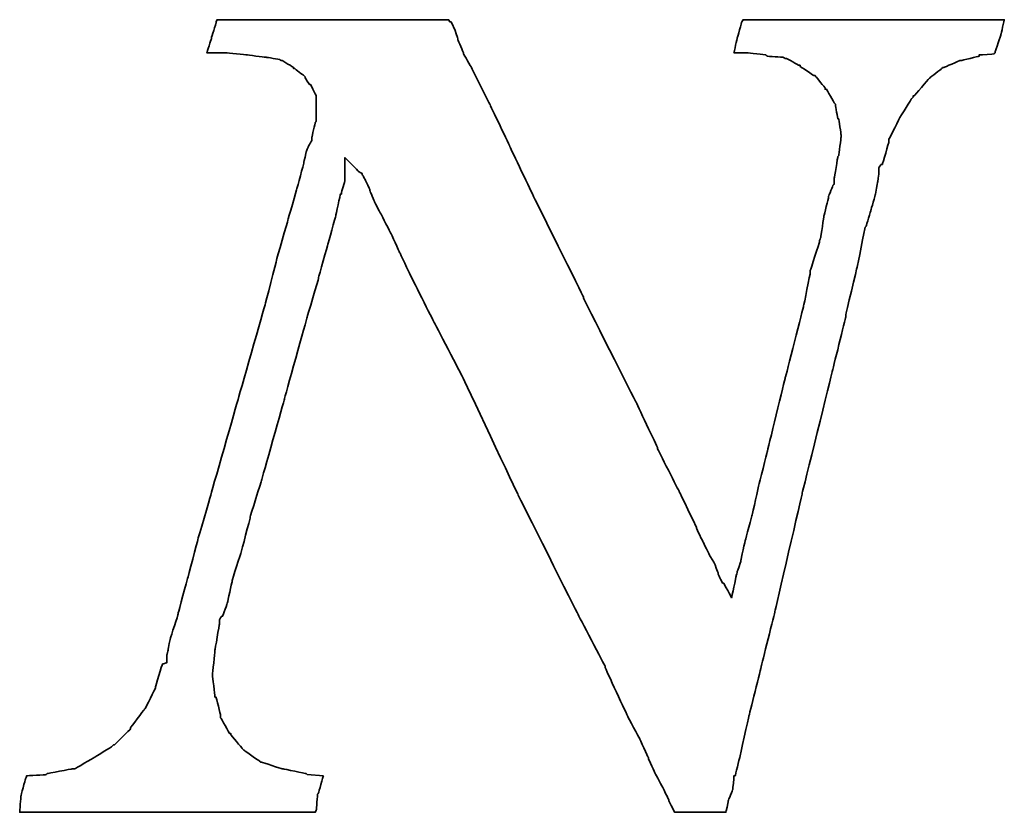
# Model space of a CAD drawing. Header units: millimetres. Extents: x 455 to 817, y 438 to 567.
# Tile 46 of 51: x 753.38 to 759.36, y 472.68 to 477.5. Entities that reach past the tile are written whole.
import ezdxf

# ---------------------------------------------------------------- set-up
doc = ezdxf.new("R2010")
doc.units = ezdxf.units.MM
doc.layers.add('DIM', color=4, linetype='CONTINUOUS')
doc.layers.add('layer 1', color=7, linetype='CONTINUOUS')

# ---------------------------------------------------------------- blocks, each defined once
blk = doc.blocks.new('TBI MOTION logo(完整正式版)')
at = {"layer": 'layer 1', "color": 22, "lineweight": 35}
blk.add_open_spline([(58.92625, -7.91875), (58.92625, -7.91875), (58.58625, -7.89375), (58.58625, -7.89375), (58.58625, -7.89375), (58.58625, -7.89375), (58.56625, -7.87125), (58.56625, -7.87125), (58.56625, -7.87125), (58.56625, -7.87125), (58.08375, -7.77375), (58.08375, -7.77375), (58.08375, -7.77375), (58.08375, -7.77375), (58.06125, -7.77375), (58.06125, -7.77375), (58.06125, -7.77375), (58.06125, -7.77375), (57.62625, -7.63125), (57.62625, -7.63125), (57.62625, -7.63125), (57.62625, -7.63125), (57.60625, -7.63125), (57.60625, -7.63125), (57.60625, -7.63125), (57.60625, -7.63125), (57.58125, -7.60625), (57.58125, -7.60625), (57.58125, -7.60625), (57.58125, -7.60625), (57.26625, -7.38875), (57.26625, -7.38875), (57.26625, -7.38875), (57.26625, -7.38875), (57.24625, -7.36875), (57.24625, -7.36875), (57.24625, -7.36875), (57.24625, -7.36875), (57.22125, -7.34375), (57.22125, -7.34375), (57.22125, -7.34375), (57.22125, -7.34375), (56.98125, -7.05375), (56.98125, -7.05375), (56.98125, -7.05375), (56.98125, -7.05375), (56.98125, -7.02875), (56.98125, -7.02875), (56.98125, -7.02875), (56.98125, -7.02875), (56.95625, -7.02875), (56.95625, -7.02875), (56.95625, -7.02875), (56.95625, -7.02875), (56.76625, -6.69625), (56.76625, -6.69625), (56.76625, -6.69625), (56.76625, -6.69625), (56.76625, -6.67125), (56.76625, -6.67125), (56.76625, -6.67125), (56.76625, -6.67125), (56.76625, -6.64875), (56.76625, -6.64875), (56.76625, -6.64875), (56.76625, -6.64875), (56.67125, -6.26375), (56.67125, -6.26375), (56.67125, -6.26375), (56.67125, -6.26375), (56.64625, -6.26375), (56.64625, -6.26375), (56.64625, -6.26375), (56.64625, -6.26375), (56.64625, -6.23875), (56.64625, -6.23875), (56.64625, -6.23875), (56.64625, -6.23875), (56.59625, -5.80875), (56.59625, -5.80875), (56.59625, -5.80875), (56.59625, -5.80875), (56.59625, -5.78375), (56.59625, -5.78375), (56.59625, -5.78375), (56.59625, -5.78375), (56.64625, -5.30375), (56.64625, -5.30375), (56.64625, -5.30375), (56.64625, -5.30375), (56.64625, -5.27875), (56.64625, -5.27875), (56.64625, -5.27875), (56.64625, -5.27875), (56.74125, -4.72875), (56.74125, -4.72875), (56.74125, -4.72875), (56.74125, -4.72875), (56.74125, -4.67875), (56.74125, -4.67875), (56.74125, -4.67875), (56.74125, -4.67875), (56.74125, -4.63375), (56.74125, -4.63375), (56.74125, -4.63375), (56.74125, -4.63375), (56.79125, -4.55875), (56.79125, -4.55875), (56.79125, -4.55875), (56.79125, -4.55875), (56.81125, -4.55875), (56.81125, -4.55875), (56.81125, -4.55875), (56.81125, -4.55875), (56.91125, -4.27375), (56.91125, -4.27375), (56.91125, -4.27375), (56.91125, -4.27375), (57.00625, -3.83874), (57.00625, -3.83874), (57.00625, -3.83874), (57.00625, -3.83874), (57.00625, -3.81374), (57.00625, -3.81374), (57.00625, -3.81374), (57.00625, -3.81374), (57.19875, -3.21374), (57.19875, -3.21374), (57.19875, -3.21374), (57.19875, -3.21374), (57.38625, -2.49625), (57.38625, -2.49625), (57.38625, -2.49625), (57.38625, -2.49625), (57.38625, -2.47374), (57.38625, -2.47374), (57.38625, -2.47374), (57.38625, -2.47374), (57.62625, -1.70375), (57.62625, -1.70375), (57.62625, -1.70375), (57.62625, -1.70375), (58.10625, 0.00125), (58.10625, 0.00125), (58.10625, 0.00125), (58.10625, 0.00125), (58.58625, 1.72625), (58.58625, 1.72625), (58.58625, 1.72625), (58.58625, 1.72625), (58.82625, 2.54125), (58.82625, 2.54125), (58.82625, 2.54125), (58.82625, 2.54125), (58.82625, 2.56374), (58.82625, 2.56374), (58.82625, 2.56374), (58.82625, 2.56374), (59.02125, 3.26125), (59.02125, 3.26125), (59.02125, 3.26125), (59.02125, 3.26125), (59.18625, 3.86125), (59.18625, 3.86125), (59.18625, 3.86125), (59.18625, 3.86125), (59.28625, 4.31875), (59.28625, 4.31875), (59.28625, 4.31875), (59.28625, 4.31875), (59.30625, 4.31875), (59.30625, 4.31875), (59.30625, 4.31875), (59.30625, 4.31875), (59.30625, 4.34125), (59.30625, 4.34125), (59.30625, 4.34125), (59.30625, 4.34125), (59.38125, 4.60625), (59.38125, 4.60625), (59.38125, 4.60625), (59.38125, 4.60625), (59.38125, 4.65125), (59.38125, 4.65125), (59.38125, 4.65125), (59.38125, 4.65125), (59.38125, 5.08625), (59.38125, 5.08625), (59.38125, 5.08625), (59.38125, 5.08625), (59.66625, 4.79624), (59.66625, 4.79624), (59.66625, 4.79624), (59.66625, 4.79624), (59.74125, 4.75124), (59.74125, 4.75124), (59.74125, 4.75124), (59.74125, 4.75124), (59.74125, 4.72624), (59.74125, 4.72624), (59.74125, 4.72624), (59.74125, 4.72624), (59.76125, 4.70124), (59.76125, 4.70124), (59.76125, 4.70124), (59.76125, 4.70124), (59.81125, 4.60625), (59.81125, 4.60625), (59.81125, 4.60625), (59.81125, 4.60625), (59.90625, 4.41125), (59.90625, 4.41125), (59.90625, 4.41125), (59.90625, 4.41125), (59.90625, 4.39125), (59.90625, 4.39125), (59.90625, 4.39125), (59.90625, 4.39125), (60.00375, 4.15124), (60.00375, 4.15124), (60.00375, 4.15124), (60.00375, 4.15124), (60.14625, 3.88374), (60.14625, 3.88374), (60.14625, 3.88374), (60.14625, 3.88374), (60.34125, 3.50124), (60.34125, 3.50124), (60.34125, 3.50124), (60.34125, 3.50124), (60.53125, 3.09125), (60.53125, 3.09125), (60.53125, 3.09125), (60.53125, 3.09125), (60.74625, 2.63625), (60.74625, 2.63625), (60.74625, 2.63625), (60.74625, 2.63625), (61.25125, 1.63124), (61.25125, 1.63124), (61.25125, 1.63124), (61.25125, 1.63124), (61.85125, 0.47625), (61.85125, 0.47625), (61.85125, 0.47625), (61.85125, 0.47625), (63.02625, -2.01874), (63.02625, -2.01874), (63.02625, -2.01874), (63.02625, -2.01874), (64.27625, -4.51374), (64.27625, -4.51374), (64.27625, -4.51374), (64.27625, -4.51374), (64.85125, -5.61375), (64.85125, -5.61375), (64.85125, -5.61375), (64.85125, -5.61375), (64.85125, -5.64125), (64.85125, -5.64125), (64.85125, -5.64125), (64.85125, -5.64125), (65.32875, -6.67125), (65.32875, -6.67125), (65.32875, -6.67125), (65.32875, -6.67125), (65.57125, -7.12875), (65.57125, -7.12875), (65.57125, -7.12875), (65.57125, -7.12875), (65.76125, -7.53625), (65.76125, -7.53625), (65.76125, -7.53625), (65.76125, -7.53625), (65.76125, -7.55625), (65.76125, -7.55625), (65.76125, -7.55625), (65.76125, -7.55625), (65.90375, -7.87125), (65.90375, -7.87125), (65.90375, -7.87125), (65.90375, -7.87125), (66.07125, -8.18125), (66.07125, -8.18125), (66.07125, -8.18125), (66.07125, -8.18125), (66.19125, -8.42375), (66.19125, -8.42375), (66.19125, -8.42375), (66.19125, -8.42375), (66.19125, -8.44375), (66.19125, -8.44375), (66.19125, -8.44375), (66.19125, -8.44375), (66.29125, -8.63875), (66.29125, -8.63875), (66.29125, -8.63875), (66.29125, -8.63875), (66.31125, -8.68625), (66.31125, -8.68625), (66.31125, -8.68625), (66.31125, -8.68625), (66.38375, -8.68625), (66.38375, -8.68625), (66.38375, -8.68625), (66.38375, -8.68625), (66.84125, -8.68625), (66.84125, -8.68625), (66.84125, -8.68625), (66.84125, -8.68625), (67.29625, -8.68625), (67.29625, -8.68625), (67.29625, -8.68625), (67.29625, -8.68625), (67.36625, -8.68625), (67.36625, -8.68625), (67.36625, -8.68625), (67.36625, -8.68625), (67.39125, -8.68625), (67.39125, -8.68625), (67.39125, -8.68625), (67.39125, -8.68625), (67.44125, -8.46875), (67.44125, -8.46875), (67.44125, -8.46875), (67.44125, -8.46875), (67.44125, -8.44375), (67.44125, -8.44375), (67.44125, -8.44375), (67.44125, -8.44375), (67.53625, -8.20375), (67.53625, -8.20375), (67.53625, -8.20375), (67.53625, -8.20375), (67.56125, -7.94375), (67.56125, -7.94375), (67.56125, -7.94375), (67.56125, -7.94375), (67.56125, -7.91875), (67.56125, -7.91875), (67.56125, -7.91875), (67.56125, -7.91875), (67.58625, -7.91875), (67.58625, -7.91875), (67.58625, -7.91875), (67.58625, -7.91875), (67.68125, -7.53625), (67.68125, -7.53625), (67.68125, -7.53625), (67.68125, -7.53625), (67.87375, -6.67125), (67.87375, -6.67125), (67.87375, -6.67125), (67.87375, -6.67125), (68.13625, -5.61375), (68.13625, -5.61375), (68.13625, -5.61375), (68.13625, -5.61375), (68.42375, -4.46374), (68.42375, -4.46374), (68.42375, -4.46374), (68.42375, -4.46374), (68.99875, -1.96874), (68.99875, -1.96874), (68.99875, -1.96874), (68.99875, -1.96874), (69.62625, 0.57625), (69.62625, 0.57625), (69.62625, 0.57625), (69.62625, 0.57625), (69.91125, 1.72625), (69.91125, 1.72625), (69.91125, 1.72625), (69.91125, 1.72625), (69.91125, 1.77625), (69.91125, 1.77625), (69.91125, 1.77625), (69.91125, 1.77625), (70.15125, 2.78124), (70.15125, 2.78124), (70.15125, 2.78124), (70.15125, 2.78124), (70.32125, 3.62125), (70.32125, 3.62125), (70.32125, 3.62125), (70.32125, 3.62125), (70.34125, 3.64625), (70.34125, 3.64625), (70.34125, 3.64625), (70.34125, 3.64625), (70.44125, 3.98125), (70.44125, 3.98125), (70.44125, 3.98125), (70.44125, 3.98125), (70.53625, 4.31875), (70.53625, 4.31875), (70.53625, 4.31875), (70.53625, 4.31875), (70.58125, 4.55875), (70.58125, 4.55875), (70.58125, 4.55875), (70.58125, 4.55875), (70.60625, 4.72624), (70.60625, 4.72624), (70.60625, 4.72624), (70.60625, 4.72624), (70.60625, 4.79624), (70.60625, 4.79624), (70.60625, 4.79624), (70.60625, 4.79624), (70.60625, 4.87125), (70.60625, 4.87125), (70.60625, 4.87125), (70.60625, 4.87125), (70.65625, 4.94125), (70.65625, 4.94125), (70.65625, 4.94125), (70.65625, 4.94125), (70.68125, 4.94125), (70.68125, 4.94125), (70.68125, 4.94125), (70.68125, 4.94125), (70.82125, 5.42125), (70.82125, 5.42125), (70.82125, 5.42125), (70.82125, 5.42125), (70.82125, 5.44625), (70.82125, 5.44625), (70.82125, 5.44625), (70.82125, 5.44625), (70.82125, 5.47125), (70.82125, 5.47125), (70.82125, 5.47125), (70.82125, 5.47125), (71.06125, 5.94625), (71.06125, 5.94625), (71.06125, 5.94625), (71.06125, 5.94625), (71.30125, 6.33124), (71.30125, 6.33124), (71.30125, 6.33124), (71.30125, 6.33124), (71.32625, 6.35625), (71.32625, 6.35625), (71.32625, 6.35625), (71.32625, 6.35625), (71.32625, 6.38124), (71.32625, 6.38124), (71.32625, 6.38124), (71.32625, 6.38124), (71.35125, 6.38124), (71.35125, 6.38124), (71.35125, 6.38124), (71.35125, 6.38124), (71.66125, 6.74125), (71.66125, 6.74125), (71.66125, 6.74125), (71.66125, 6.74125), (71.68625, 6.76625), (71.68625, 6.76625), (71.68625, 6.76625), (71.68625, 6.76625), (71.92625, 6.95624), (71.92625, 6.95624), (71.92625, 6.95624), (71.92625, 6.95624), (71.95125, 6.98125), (71.95125, 6.98125), (71.95125, 6.98125), (71.95125, 6.98125), (71.97625, 6.98125), (71.97625, 6.98125), (71.97625, 6.98125), (71.97625, 6.98125), (72.31125, 7.12624), (72.31125, 7.12624), (72.31125, 7.12624), (72.31125, 7.12624), (72.33375, 7.12624), (72.33375, 7.12624), (72.33375, 7.12624), (72.33375, 7.12624), (72.71625, 7.21875), (72.71625, 7.21875), (72.71625, 7.21875), (72.71625, 7.21875), (72.71625, 7.24624), (72.71625, 7.24624), (72.71625, 7.24624), (72.71625, 7.24624), (72.74125, 7.24624), (72.74125, 7.24624), (72.74125, 7.24624), (72.74125, 7.24624), (73.03124, 7.26624), (73.03124, 7.26624), (73.03124, 7.26624), (73.03124, 7.26624), (73.05375, 7.29125), (73.05375, 7.29125), (73.05375, 7.29125), (73.05375, 7.29125), (73.05375, 7.31625), (73.05375, 7.31625), (73.05375, 7.31625), (73.05375, 7.31625), (73.17625, 7.67625), (73.17625, 7.67625), (73.17625, 7.67625), (73.17625, 7.67625), (73.24625, 7.98625), (73.24625, 7.98625), (73.24625, 7.98625), (73.24625, 7.98625), (73.19625, 7.98625), (73.19625, 7.98625), (73.19625, 7.98625), (73.19625, 7.98625), (72.93625, 7.98625), (72.93625, 7.98625), (72.93625, 7.98625), (72.93625, 7.98625), (72.55125, 7.98625), (72.55125, 7.98625), (72.55125, 7.98625), (72.55125, 7.98625), (72.09625, 7.98625), (72.09625, 7.98625), (72.09625, 7.98625), (72.09625, 7.98625), (71.64125, 7.98625), (71.64125, 7.98625), (71.64125, 7.98625), (71.64125, 7.98625), (70.53625, 7.98625), (70.53625, 7.98625), (70.53625, 7.98625), (70.53625, 7.98625), (69.47875, 7.98625), (69.47875, 7.98625), (69.47875, 7.98625), (69.47875, 7.98625), (68.95125, 7.98625), (68.95125, 7.98625), (68.95125, 7.98625), (68.95125, 7.98625), (68.52125, 7.98625), (68.52125, 7.98625), (68.52125, 7.98625), (68.52125, 7.98625), (68.13625, 7.98625), (68.13625, 7.98625), (68.13625, 7.98625), (68.13625, 7.98625), (67.87375, 7.98625), (67.87375, 7.98625), (67.87375, 7.98625), (67.87375, 7.98625), (67.75125, 7.98625), (67.75125, 7.98625), (67.75125, 7.98625), (67.75125, 7.98625), (67.72625, 7.94125), (67.72625, 7.94125), (67.72625, 7.94125), (67.72625, 7.94125), (67.63125, 7.60625), (67.63125, 7.60625), (67.63125, 7.60625), (67.63125, 7.60625), (67.56125, 7.29125), (67.56125, 7.29125), (67.56125, 7.29125), (67.56125, 7.29125), (67.72625, 7.29125), (67.72625, 7.29125), (67.72625, 7.29125), (67.72625, 7.29125), (67.82625, 7.29125), (67.82625, 7.29125), (67.82625, 7.29125), (67.82625, 7.29125), (67.84625, 7.29125), (67.84625, 7.29125), (67.84625, 7.29125), (67.84625, 7.29125), (68.23125, 7.24624), (68.23125, 7.24624), (68.23125, 7.24624), (68.23125, 7.24624), (68.25875, 7.21875), (68.25875, 7.21875), (68.25875, 7.21875), (68.25875, 7.21875), (68.59125, 7.19624), (68.59125, 7.19624), (68.59125, 7.19624), (68.59125, 7.19624), (68.64125, 7.17125), (68.64125, 7.17125), (68.64125, 7.17125), (68.64125, 7.17125), (68.66625, 7.17125), (68.66625, 7.17125), (68.66625, 7.17125), (68.66625, 7.17125), (68.92625, 7.02624), (68.92625, 7.02624), (68.92625, 7.02624), (68.92625, 7.02624), (68.95125, 7.02624), (68.95125, 7.02624), (68.95125, 7.02624), (68.95125, 7.02624), (68.95125, 7.00624), (68.95125, 7.00624), (68.95125, 7.00624), (68.95125, 7.00624), (69.23875, 6.81125), (69.23875, 6.81125), (69.23875, 6.81125), (69.23875, 6.81125), (69.26625, 6.81125), (69.26625, 6.81125), (69.26625, 6.81125), (69.26625, 6.81125), (69.28625, 6.78625), (69.28625, 6.78625), (69.28625, 6.78625), (69.28625, 6.78625), (69.47875, 6.54875), (69.47875, 6.54875), (69.47875, 6.54875), (69.47875, 6.54875), (69.47875, 6.52375), (69.47875, 6.52375), (69.47875, 6.52375), (69.47875, 6.52375), (69.50625, 6.52375), (69.50625, 6.52375), (69.50625, 6.52375), (69.50625, 6.52375), (69.67125, 6.23625), (69.67125, 6.23625), (69.67125, 6.23625), (69.67125, 6.23625), (69.69375, 6.21125), (69.69375, 6.21125), (69.69375, 6.21125), (69.69375, 6.21125), (69.69375, 6.18625), (69.69375, 6.18625), (69.69375, 6.18625), (69.69375, 6.18625), (69.74625, 5.89875), (69.74625, 5.89875), (69.74625, 5.89875), (69.74625, 5.89875), (69.76625, 5.89875), (69.76625, 5.89875), (69.76625, 5.89875), (69.76625, 5.89875), (69.81375, 5.56625), (69.81375, 5.56625), (69.81375, 5.56625), (69.81375, 5.56625), (69.81375, 5.54125), (69.81375, 5.54125), (69.81375, 5.54125), (69.81375, 5.54125), (69.81375, 5.51625), (69.81375, 5.51625), (69.81375, 5.51625), (69.81375, 5.51625), (69.76625, 5.13125), (69.76625, 5.13125), (69.76625, 5.13125), (69.76625, 5.13125), (69.74625, 5.10874), (69.74625, 5.10874), (69.74625, 5.10874), (69.74625, 5.10874), (69.67125, 4.65125), (69.67125, 4.65125), (69.67125, 4.65125), (69.67125, 4.65125), (69.67125, 4.55875), (69.67125, 4.55875), (69.67125, 4.55875), (69.67125, 4.55875), (69.67125, 4.53125), (69.67125, 4.53125), (69.67125, 4.53125), (69.67125, 4.53125), (69.64625, 4.50874), (69.64625, 4.50874), (69.64625, 4.50874), (69.64625, 4.50874), (69.55125, 4.27125), (69.55125, 4.27125), (69.55125, 4.27125), (69.55125, 4.27125), (69.55125, 4.24625), (69.55125, 4.24625), (69.55125, 4.24625), (69.55125, 4.24625), (69.45375, 3.86125), (69.45375, 3.86125), (69.45375, 3.86125), (69.45375, 3.86125), (69.38625, 3.40624), (69.38625, 3.40624), (69.38625, 3.40624), (69.38625, 3.40624), (69.35875, 3.33125), (69.35875, 3.33125), (69.35875, 3.33125), (69.35875, 3.33125), (69.35875, 3.30875), (69.35875, 3.30875), (69.35875, 3.30875), (69.35875, 3.30875), (69.16625, 2.71125), (69.16625, 2.71125), (69.16625, 2.71125), (69.16625, 2.71125), (69.16625, 2.66375), (69.16625, 2.66375), (69.16625, 2.66375), (69.16625, 2.66375), (69.02625, 1.96374), (69.02625, 1.96374), (69.02625, 1.96374), (69.02625, 1.96374), (68.64125, 0.45624), (68.64125, 0.45624), (68.64125, 0.45624), (68.64125, 0.45624), (68.25875, -1.10625), (68.25875, -1.10625), (68.25875, -1.10625), (68.25875, -1.10625), (68.08625, -1.80125), (68.08625, -1.80125), (68.08625, -1.80125), (68.08625, -1.80125), (67.94625, -2.42625), (67.94625, -2.42625), (67.94625, -2.42625), (67.94625, -2.42625), (67.80125, -2.95375), (67.80125, -2.95375), (67.80125, -2.95375), (67.80125, -2.95375), (67.70625, -3.38375), (67.70625, -3.38375), (67.70625, -3.38375), (67.70625, -3.38375), (67.70625, -3.40875), (67.70625, -3.40875), (67.70625, -3.40875), (67.70625, -3.40875), (67.63125, -3.62375), (67.63125, -3.62375), (67.63125, -3.62375), (67.63125, -3.62375), (67.60625, -3.72125), (67.60625, -3.72125), (67.60625, -3.72125), (67.60625, -3.72125), (67.51125, -4.17375), (67.51125, -4.17375), (67.51125, -4.17375), (67.51125, -4.17375), (67.34625, -3.86374), (67.34625, -3.86374), (67.34625, -3.86374), (67.34625, -3.86374), (67.32125, -3.86374), (67.32125, -3.86374), (67.32125, -3.86374), (67.32125, -3.86374), (67.27125, -3.76874), (67.27125, -3.76874), (67.27125, -3.76874), (67.27125, -3.76874), (67.22625, -3.67374), (67.22625, -3.67374), (67.22625, -3.67374), (67.22625, -3.67374), (67.22625, -3.64875), (67.22625, -3.64875), (67.22625, -3.64875), (67.22625, -3.64875), (67.15125, -3.45375), (67.15125, -3.45375), (67.15125, -3.45375), (67.15125, -3.45375), (67.05625, -3.28875), (67.05625, -3.28875), (67.05625, -3.28875), (67.05625, -3.28875), (66.91125, -3.00125), (66.91125, -3.00125), (66.91125, -3.00125), (66.91125, -3.00125), (66.77125, -2.71375), (66.77125, -2.71375), (66.77125, -2.71375), (66.77125, -2.71375), (66.77125, -2.68875), (66.77125, -2.68875), (66.77125, -2.68875), (66.77125, -2.68875), (66.41125, -1.94374), (66.41125, -1.94374), (66.41125, -1.94374), (66.41125, -1.94374), (65.95125, -1.03375), (65.95125, -1.03375), (65.95125, -1.03375), (65.95125, -1.03375), (65.95125, -1.00875), (65.95125, -1.00875), (65.95125, -1.00875), (65.95125, -1.00875), (65.49625, -0.04874), (65.49625, -0.04874), (65.49625, -0.04874), (65.49625, -0.04874), (64.39375, 2.13624), (64.39375, 2.13624), (64.39375, 2.13624), (64.39375, 2.13624), (64.39375, 2.15624), (64.39375, 2.15624), (64.39375, 2.15624), (64.39375, 2.15624), (63.33625, 4.29125), (63.33625, 4.29125), (63.33625, 4.29125), (63.33625, 4.29125), (62.85625, 5.30125), (62.85625, 5.30125), (62.85625, 5.30125), (62.85625, 5.30125), (62.42625, 6.21125), (62.42625, 6.21125), (62.42625, 6.21125), (62.42625, 6.21125), (62.04125, 6.98125), (62.04125, 6.98125), (62.04125, 6.98125), (62.04125, 6.98125), (61.87375, 7.26624), (61.87375, 7.26624), (61.87375, 7.26624), (61.87375, 7.26624), (61.87375, 7.29125), (61.87375, 7.29125), (61.87375, 7.29125), (61.87375, 7.29125), (61.75625, 7.55625), (61.75625, 7.55625), (61.75625, 7.55625), (61.75625, 7.55625), (61.75625, 7.58124), (61.75625, 7.58124), (61.75625, 7.58124), (61.75625, 7.58124), (61.68375, 7.79375), (61.68375, 7.79375), (61.68375, 7.79375), (61.68375, 7.79375), (61.61125, 7.94125), (61.61125, 7.94125), (61.61125, 7.94125), (61.61125, 7.94125), (61.58625, 7.94125), (61.58625, 7.94125), (61.58625, 7.94125), (61.58625, 7.94125), (61.56375, 7.98625), (61.56375, 7.98625), (61.56375, 7.98625), (61.56375, 7.98625), (61.41875, 7.98625), (61.41875, 7.98625), (61.41875, 7.98625), (61.41875, 7.98625), (61.18125, 7.98625), (61.18125, 7.98625), (61.18125, 7.98625), (61.18125, 7.98625), (60.84125, 7.98625), (60.84125, 7.98625), (60.84125, 7.98625), (60.84125, 7.98625), (60.02625, 7.98625), (60.02625, 7.98625), (60.02625, 7.98625), (60.02625, 7.98625), (59.11625, 7.98625), (59.11625, 7.98625), (59.11625, 7.98625), (59.11625, 7.98625), (58.15625, 7.98625), (58.15625, 7.98625), (58.15625, 7.98625), (58.15625, 7.98625), (57.34125, 7.98625), (57.34125, 7.98625), (57.34125, 7.98625), (57.34125, 7.98625), (57.00625, 7.98625), (57.00625, 7.98625), (57.00625, 7.98625), (57.00625, 7.98625), (56.76625, 7.98625), (56.76625, 7.98625), (56.76625, 7.98625), (56.76625, 7.98625), (56.69125, 7.98625), (56.69125, 7.98625), (56.69125, 7.98625), (56.69125, 7.98625), (56.67125, 7.94125), (56.67125, 7.94125), (56.67125, 7.94125), (56.67125, 7.94125), (56.67125, 7.91625), (56.67125, 7.91625), (56.67125, 7.91625), (56.67125, 7.91625), (56.57125, 7.60625), (56.57125, 7.60625), (56.57125, 7.60625), (56.57125, 7.60625), (56.57125, 7.58124), (56.57125, 7.58124), (56.57125, 7.58124), (56.57125, 7.58124), (56.47625, 7.29125), (56.47625, 7.29125), (56.47625, 7.29125), (56.47625, 7.29125), (56.57125, 7.29125), (56.57125, 7.29125), (56.57125, 7.29125), (56.57125, 7.29125), (56.76625, 7.29125), (56.76625, 7.29125), (56.76625, 7.29125), (56.76625, 7.29125), (56.86125, 7.29125), (56.86125, 7.29125), (56.86125, 7.29125), (56.86125, 7.29125), (56.88625, 7.29125), (56.88625, 7.29125), (56.88625, 7.29125), (56.88625, 7.29125), (57.31625, 7.24624), (57.31625, 7.24624), (57.31625, 7.24624), (57.31625, 7.24624), (57.70125, 7.19624), (57.70125, 7.19624), (57.70125, 7.19624), (57.70125, 7.19624), (57.72625, 7.19624), (57.72625, 7.19624), (57.72625, 7.19624), (57.72625, 7.19624), (58.01125, 7.14624), (58.01125, 7.14624), (58.01125, 7.14624), (58.01125, 7.14624), (58.03625, 7.12624), (58.03625, 7.12624), (58.03625, 7.12624), (58.03625, 7.12624), (58.06125, 7.12624), (58.06125, 7.12624), (58.06125, 7.12624), (58.06125, 7.12624), (58.30125, 6.98125), (58.30125, 6.98125), (58.30125, 6.98125), (58.30125, 6.98125), (58.30125, 6.95624), (58.30125, 6.95624), (58.30125, 6.95624), (58.30125, 6.95624), (58.32375, 6.95624), (58.32375, 6.95624), (58.32375, 6.95624), (58.32375, 6.95624), (58.51625, 6.81125), (58.51625, 6.81125), (58.51625, 6.81125), (58.51625, 6.81125), (58.54125, 6.78625), (58.54125, 6.78625), (58.54125, 6.78625), (58.54125, 6.78625), (58.54125, 6.76625), (58.54125, 6.76625), (58.54125, 6.76625), (58.54125, 6.76625), (58.63625, 6.62124), (58.63625, 6.62124), (58.63625, 6.62124), (58.63625, 6.62124), (58.65875, 6.62124), (58.65875, 6.62124), (58.65875, 6.62124), (58.65875, 6.62124), (58.75625, 6.42625), (58.75625, 6.42625), (58.75625, 6.42625), (58.75625, 6.42625), (58.77875, 6.38124), (58.77875, 6.38124), (58.77875, 6.38124), (58.77875, 6.38124), (58.77875, 6.33124), (58.77875, 6.33124), (58.77875, 6.33124), (58.77875, 6.33124), (58.77875, 6.09125), (58.77875, 6.09125), (58.77875, 6.09125), (58.77875, 6.09125), (58.77875, 5.85125), (58.77875, 5.85125), (58.77875, 5.85125), (58.77875, 5.85125), (58.75625, 5.82625), (58.75625, 5.82625), (58.75625, 5.82625), (58.75625, 5.82625), (58.68625, 5.51625), (58.68625, 5.51625), (58.68625, 5.51625), (58.68625, 5.51625), (58.68625, 5.47125), (58.68625, 5.47125), (58.68625, 5.47125), (58.68625, 5.47125), (58.68625, 5.44625), (58.68625, 5.44625), (58.68625, 5.44625), (58.68625, 5.44625), (58.65875, 5.39625), (58.65875, 5.39625), (58.65875, 5.39625), (58.65875, 5.39625), (58.61125, 5.32624), (58.61125, 5.32624), (58.61125, 5.32624), (58.61125, 5.32624), (58.56625, 5.20375), (58.56625, 5.20375), (58.56625, 5.20375), (58.56625, 5.20375), (58.51625, 4.99125), (58.51625, 4.99125), (58.51625, 4.99125), (58.51625, 4.99125), (58.51625, 4.96625), (58.51625, 4.96625), (58.51625, 4.96625), (58.51625, 4.96625), (58.37125, 4.43625), (58.37125, 4.43625), (58.37125, 4.43625), (58.37125, 4.43625), (58.18125, 3.76625), (58.18125, 3.76625), (58.18125, 3.76625), (58.18125, 3.76625), (57.94125, 2.92624), (57.94125, 2.92624), (57.94125, 2.92624), (57.94125, 2.92624), (57.70125, 1.98874), (57.70125, 1.98874), (57.70125, 1.98874), (57.70125, 1.98874), (57.12625, -0.02374), (57.12625, -0.02374), (57.12625, -0.02374), (57.12625, -0.02374), (56.55125, -2.03875), (56.55125, -2.03875), (56.55125, -2.03875), (56.55125, -2.03875), (56.28625, -2.95375), (56.28625, -2.95375), (56.28625, -2.95375), (56.28625, -2.95375), (56.07125, -3.76874), (56.07125, -3.76874), (56.07125, -3.76874), (56.07125, -3.76874), (55.87625, -4.48874), (55.87625, -4.48874), (55.87625, -4.48874), (55.87625, -4.48874), (55.87625, -4.51374), (55.87625, -4.51374), (55.87625, -4.51374), (55.87625, -4.51374), (55.71125, -5.01625), (55.71125, -5.01625), (55.71125, -5.01625), (55.71125, -5.01625), (55.66125, -5.25375), (55.66125, -5.25375), (55.66125, -5.25375), (55.66125, -5.25375), (55.66125, -5.27875), (55.66125, -5.27875), (55.66125, -5.27875), (55.66125, -5.27875), (55.63625, -5.37375), (55.63625, -5.37375), (55.63625, -5.37375), (55.63625, -5.37375), (55.63625, -5.42375), (55.63625, -5.42375), (55.63625, -5.42375), (55.63625, -5.42375), (55.63625, -5.54125), (55.63625, -5.54125), (55.63625, -5.54125), (55.63625, -5.54125), (55.54125, -5.56875), (55.54125, -5.56875), (55.54125, -5.56875), (55.54125, -5.56875), (55.39625, -6.04875), (55.39625, -6.04875), (55.39625, -6.04875), (55.39625, -6.04875), (55.39625, -6.06875), (55.39625, -6.06875), (55.39625, -6.06875), (55.39625, -6.06875), (55.18125, -6.50375), (55.18125, -6.50375), (55.18125, -6.50375), (55.18125, -6.50375), (55.15625, -6.52875), (55.15625, -6.52875), (55.15625, -6.52875), (55.15625, -6.52875), (54.86875, -6.91125), (54.86875, -6.91125), (54.86875, -6.91125), (54.86875, -6.91125), (54.86875, -6.93375), (54.86875, -6.93375), (54.86875, -6.93375), (54.86875, -6.93375), (54.53125, -7.26875), (54.53125, -7.26875), (54.53125, -7.26875), (54.53125, -7.26875), (54.51125, -7.26875), (54.51125, -7.26875), (54.51125, -7.26875), (54.51125, -7.26875), (54.48625, -7.29625), (54.48625, -7.29625), (54.48625, -7.29625), (54.48625, -7.29625), (54.10375, -7.53625), (54.10375, -7.53625), (54.10375, -7.53625), (54.10375, -7.53625), (53.69625, -7.77375), (53.69625, -7.77375), (53.69625, -7.77375), (53.69625, -7.77375), (53.67125, -7.77375), (53.67125, -7.77375), (53.67125, -7.77375), (53.67125, -7.77375), (53.64625, -7.77375), (53.64625, -7.77375), (53.64625, -7.77375), (53.64625, -7.77375), (53.11625, -7.87125), (53.11625, -7.87125), (53.11625, -7.87125), (53.11625, -7.87125), (53.09625, -7.89375), (53.09625, -7.89375), (53.09625, -7.89375), (53.09625, -7.89375), (52.68625, -7.91875), (52.68625, -7.91875), (52.68625, -7.91875), (52.68625, -7.91875), (52.66125, -7.99125), (52.66125, -7.99125), (52.66125, -7.99125), (52.66125, -7.99125), (52.56625, -8.34875), (52.56625, -8.34875), (52.56625, -8.34875), (52.56625, -8.34875), (52.54125, -8.68625), (52.54125, -8.68625), (52.54125, -8.68625), (52.54125, -8.68625), (52.58875, -8.68625), (52.58875, -8.68625), (52.58875, -8.68625), (52.58875, -8.68625), (52.87625, -8.68625), (52.87625, -8.68625), (52.87625, -8.68625), (52.87625, -8.68625), (53.33625, -8.68625), (53.33625, -8.68625), (53.33625, -8.68625), (53.33625, -8.68625), (53.79125, -8.68625), (53.79125, -8.68625), (53.79125, -8.68625), (53.79125, -8.68625), (54.36625, -8.68625), (54.36625, -8.68625), (54.36625, -8.68625), (54.36625, -8.68625), (55.59125, -8.68625), (55.59125, -8.68625), (55.59125, -8.68625), (55.59125, -8.68625), (56.76625, -8.68625), (56.76625, -8.68625), (56.76625, -8.68625), (56.76625, -8.68625), (57.34125, -8.68625), (57.34125, -8.68625), (57.34125, -8.68625), (57.34125, -8.68625), (57.82125, -8.68625), (57.82125, -8.68625), (57.82125, -8.68625), (57.82125, -8.68625), (58.25125, -8.68625), (58.25125, -8.68625), (58.25125, -8.68625), (58.25125, -8.68625), (58.58625, -8.68625), (58.58625, -8.68625), (58.58625, -8.68625), (58.58625, -8.68625), (58.75625, -8.68625), (58.75625, -8.68625), (58.75625, -8.68625), (58.75625, -8.68625), (58.77875, -8.63875), (58.77875, -8.63875), (58.77875, -8.63875), (58.77875, -8.63875), (58.80625, -8.30375), (58.80625, -8.30375), (58.80625, -8.30375), (58.80625, -8.30375), (58.82625, -8.27875), (58.82625, -8.27875), (58.82625, -8.27875), (58.82625, -8.27875), (58.92625, -7.91875), (58.92625, -7.91875)], degree=3, knots=[0, 0, 0, 0, 0.003125, 0.003125, 0.003125, 0.00312501, 0.00625, 0.00625, 0.00625, 0.00625001, 0.009375, 0.009375, 0.009375, 0.00937501, 0.0125, 0.0125, 0.0125, 0.01250001, 0.015625, 0.015625, 0.015625, 0.01562501, 0.01875, 0.01875, 0.01875, 0.01875001, 0.021875, 0.021875, 0.021875, 0.02187501, 0.025, 0.025, 0.025, 0.02500001, 0.028125, 0.028125, 0.028125, 0.02812501, 0.03125, 0.03125, 0.03125, 0.03125001, 0.034375, 0.034375, 0.034375, 0.03437501, 0.0375, 0.0375, 0.0375, 0.03750001, 0.040625, 0.040625, 0.040625, 0.04062501, 0.04375, 0.04375, 0.04375, 0.04375001, 0.046875, 0.046875, 0.046875, 0.04687501, 0.05, 0.05, 0.05, 0.05000001, 0.053125, 0.053125, 0.053125, 0.05312501, 0.05625, 0.05625, 0.05625, 0.05625001, 0.059375, 0.059375, 0.059375, 0.05937501, 0.0625, 0.0625, 0.0625, 0.06250001, 0.065625, 0.065625, 0.065625, 0.06562501, 0.06875, 0.06875, 0.06875, 0.06875001, 0.071875, 0.071875, 0.071875, 0.07187501, 0.075, 0.075, 0.075, 0.07500001, 0.078125, 0.078125, 0.078125, 0.07812501, 0.08125, 0.08125, 0.08125, 0.08125001, 0.084375, 0.084375, 0.084375, 0.08437501, 0.0875, 0.0875, 0.0875, 0.08750001, 0.090625, 0.090625, 0.090625, 0.09062501, 0.09375, 0.09375, 0.09375, 0.09375001, 0.096875, 0.096875, 0.096875, 0.09687501, 0.1, 0.1, 0.1, 0.10000001, 0.103125, 0.103125, 0.103125, 0.10312501, 0.10625, 0.10625, 0.10625, 0.10625001, 0.109375, 0.109375, 0.109375, 0.10937501, 0.1125, 0.1125, 0.1125, 0.11250001, 0.115625, 0.115625, 0.115625, 0.11562501, 0.11875, 0.11875, 0.11875, 0.11875001, 0.121875, 0.121875, 0.121875, 0.12187501, 0.125, 0.125, 0.125, 0.12500001, 0.128125, 0.128125, 0.128125, 0.12812501, 0.13125, 0.13125, 0.13125, 0.13125001, 0.134375, 0.134375, 0.134375, 0.13437501, 0.1375, 0.1375, 0.1375, 0.13750001, 0.140625, 0.140625, 0.140625, 0.14062501, 0.14375, 0.14375, 0.14375, 0.14375001, 0.146875, 0.146875, 0.146875, 0.14687501, 0.15, 0.15, 0.15, 0.15000001, 0.153125, 0.153125, 0.153125, 0.15312501, 0.15625, 0.15625, 0.15625, 0.15625001, 0.159375, 0.159375, 0.159375, 0.15937501, 0.1625, 0.1625, 0.1625, 0.16250001, 0.165625, 0.165625, 0.165625, 0.16562501, 0.16875, 0.16875, 0.16875, 0.16875001, 0.171875, 0.171875, 0.171875, 0.17187501, 0.175, 0.175, 0.175, 0.17500001, 0.178125, 0.178125, 0.178125, 0.17812501, 0.18125, 0.18125, 0.18125, 0.18125001, 0.184375, 0.184375, 0.184375, 0.18437501, 0.1875, 0.1875, 0.1875, 0.18750001, 0.190625, 0.190625, 0.190625, 0.19062501, 0.19375, 0.19375, 0.19375, 0.19375001, 0.196875, 0.196875, 0.196875, 0.19687501, 0.2, 0.2, 0.2, 0.20000001, 0.203125, 0.203125, 0.203125, 0.20312501, 0.20625, 0.20625, 0.20625, 0.20625001, 0.209375, 0.209375, 0.209375, 0.20937501, 0.2125, 0.2125, 0.2125, 0.21250001, 0.215625, 0.215625, 0.215625, 0.21562501, 0.21875, 0.21875, 0.21875, 0.21875001, 0.221875, 0.221875, 0.221875, 0.22187501, 0.225, 0.225, 0.225, 0.22500001, 0.228125, 0.228125, 0.228125, 0.22812501, 0.23125, 0.23125, 0.23125, 0.23125001, 0.234375, 0.234375, 0.234375, 0.23437501, 0.2375, 0.2375, 0.2375, 0.23750001, 0.240625, 0.240625, 0.240625, 0.24062501, 0.24375, 0.24375, 0.24375, 0.24375001, 0.246875, 0.246875, 0.246875, 0.24687501, 0.25, 0.25, 0.25, 0.25000001, 0.253125, 0.253125, 0.253125, 0.25312501, 0.25625, 0.25625, 0.25625, 0.25625001, 0.259375, 0.259375, 0.259375, 0.25937501, 0.2625, 0.2625, 0.2625, 0.26250001, 0.265625, 0.265625, 0.265625, 0.26562501, 0.26875, 0.26875, 0.26875, 0.26875001, 0.271875, 0.271875, 0.271875, 0.27187501, 0.275, 0.275, 0.275, 0.27500001, 0.278125, 0.278125, 0.278125, 0.27812501, 0.28125, 0.28125, 0.28125, 0.28125001, 0.284375, 0.284375, 0.284375, 0.28437501, 0.2875, 0.2875, 0.2875, 0.28750001, 0.290625, 0.290625, 0.290625, 0.29062501, 0.29375, 0.29375, 0.29375, 0.29375001, 0.296875, 0.296875, 0.296875, 0.29687501, 0.3, 0.3, 0.3, 0.30000001, 0.303125, 0.303125, 0.303125, 0.30312501, 0.30625, 0.30625, 0.30625, 0.30625001, 0.309375, 0.309375, 0.309375, 0.30937501, 0.3125, 0.3125, 0.3125, 0.31250001, 0.315625, 0.315625, 0.315625, 0.31562501, 0.31875, 0.31875, 0.31875, 0.31875001, 0.321875, 0.321875, 0.321875, 0.32187501, 0.325, 0.325, 0.325, 0.32500001, 0.328125, 0.328125, 0.328125, 0.32812501, 0.33125, 0.33125, 0.33125, 0.33125001, 0.334375, 0.334375, 0.334375, 0.33437501, 0.3375, 0.3375, 0.3375, 0.33750001, 0.340625, 0.340625, 0.340625, 0.34062501, 0.34375, 0.34375, 0.34375, 0.34375001, 0.346875, 0.346875, 0.346875, 0.34687501, 0.35, 0.35, 0.35, 0.35000001, 0.353125, 0.353125, 0.353125, 0.35312501, 0.35625, 0.35625, 0.35625, 0.35625001, 0.359375, 0.359375, 0.359375, 0.35937501, 0.3625, 0.3625, 0.3625, 0.36250001, 0.365625, 0.365625, 0.365625, 0.36562501, 0.36875, 0.36875, 0.36875, 0.36875001, 0.371875, 0.371875, 0.371875, 0.37187501, 0.375, 0.375, 0.375, 0.37500001, 0.378125, 0.378125, 0.378125, 0.37812501, 0.38125, 0.38125, 0.38125, 0.38125001, 0.384375, 0.384375, 0.384375, 0.38437501, 0.3875, 0.3875, 0.3875, 0.38750001, 0.390625, 0.390625, 0.390625, 0.39062501, 0.39375, 0.39375, 0.39375, 0.39375001, 0.396875, 0.396875, 0.396875, 0.39687501, 0.4, 0.4, 0.4, 0.40000001, 0.403125, 0.403125, 0.403125, 0.40312501, 0.40625, 0.40625, 0.40625, 0.40625001, 0.409375, 0.409375, 0.409375, 0.40937501, 0.4125, 0.4125, 0.4125, 0.41250001, 0.415625, 0.415625, 0.415625, 0.41562501, 0.41875, 0.41875, 0.41875, 0.41875001, 0.421875, 0.421875, 0.421875, 0.42187501, 0.425, 0.425, 0.425, 0.42500001, 0.428125, 0.428125, 0.428125, 0.42812501, 0.43125, 0.43125, 0.43125, 0.43125001, 0.434375, 0.434375, 0.434375, 0.43437501, 0.4375, 0.4375, 0.4375, 0.43750001, 0.440625, 0.440625, 0.440625, 0.44062501, 0.44375, 0.44375, 0.44375, 0.44375001, 0.446875, 0.446875, 0.446875, 0.44687501, 0.45, 0.45, 0.45, 0.45000001, 0.453125, 0.453125, 0.453125, 0.45312501, 0.45625, 0.45625, 0.45625, 0.45625001, 0.459375, 0.459375, 0.459375, 0.45937501, 0.4625, 0.4625, 0.4625, 0.46250001, 0.465625, 0.465625, 0.465625, 0.46562501, 0.46875, 0.46875, 0.46875, 0.46875001, 0.471875, 0.471875, 0.471875, 0.47187501, 0.475, 0.475, 0.475, 0.47500001, 0.478125, 0.478125, 0.478125, 0.47812501, 0.48125, 0.48125, 0.48125, 0.48125001, 0.484375, 0.484375, 0.484375, 0.48437501, 0.4875, 0.4875, 0.4875, 0.48750001, 0.490625, 0.490625, 0.490625, 0.49062501, 0.49375, 0.49375, 0.49375, 0.49375001, 0.496875, 0.496875, 0.496875, 0.49687501, 0.5, 0.5, 0.5, 0.50000001, 0.503125, 0.503125, 0.503125, 0.50312501, 0.50625, 0.50625, 0.50625, 0.50625001, 0.509375, 0.509375, 0.509375, 0.50937501, 0.5125, 0.5125, 0.5125, 0.51250001, 0.515625, 0.515625, 0.515625, 0.51562501, 0.51875, 0.51875, 0.51875, 0.51875001, 0.521875, 0.521875, 0.521875, 0.52187501, 0.525, 0.525, 0.525, 0.52500001, 0.528125, 0.528125, 0.528125, 0.52812501, 0.53125, 0.53125, 0.53125, 0.53125001, 0.534375, 0.534375, 0.534375, 0.53437501, 0.5375, 0.5375, 0.5375, 0.53750001, 0.540625, 0.540625, 0.540625, 0.54062501, 0.54375, 0.54375, 0.54375, 0.54375001, 0.546875, 0.546875, 0.546875, 0.54687501, 0.55, 0.55, 0.55, 0.55000001, 0.553125, 0.553125, 0.553125, 0.55312501, 0.55625, 0.55625, 0.55625, 0.55625001, 0.559375, 0.559375, 0.559375, 0.55937501, 0.5625, 0.5625, 0.5625, 0.56250001, 0.565625, 0.565625, 0.565625, 0.56562501, 0.56875, 0.56875, 0.56875, 0.56875001, 0.571875, 0.571875, 0.571875, 0.57187501, 0.575, 0.575, 0.575, 0.57500001, 0.578125, 0.578125, 0.578125, 0.57812501, 0.58125, 0.58125, 0.58125, 0.58125001, 0.584375, 0.584375, 0.584375, 0.58437501, 0.5875, 0.5875, 0.5875, 0.58750001, 0.590625, 0.590625, 0.590625, 0.59062501, 0.59375, 0.59375, 0.59375, 0.59375001, 0.596875, 0.596875, 0.596875, 0.59687501, 0.6, 0.6, 0.6, 0.60000001, 0.603125, 0.603125, 0.603125, 0.60312501, 0.60625, 0.60625, 0.60625, 0.60625001, 0.609375, 0.609375, 0.609375, 0.60937501, 0.6125, 0.6125, 0.6125, 0.61250001, 0.615625, 0.615625, 0.615625, 0.61562501, 0.61875, 0.61875, 0.61875, 0.61875001, 0.621875, 0.621875, 0.621875, 0.62187501, 0.625, 0.625, 0.625, 0.62500001, 0.628125, 0.628125, 0.628125, 0.62812501, 0.63125, 0.63125, 0.63125, 0.63125001, 0.634375, 0.634375, 0.634375, 0.63437501, 0.6375, 0.6375, 0.6375, 0.63750001, 0.640625, 0.640625, 0.640625, 0.64062501, 0.64375, 0.64375, 0.64375, 0.64375001, 0.646875, 0.646875, 0.646875, 0.64687501, 0.65, 0.65, 0.65, 0.65000001, 0.653125, 0.653125, 0.653125, 0.65312501, 0.65625, 0.65625, 0.65625, 0.65625001, 0.659375, 0.659375, 0.659375, 0.65937501, 0.6625, 0.6625, 0.6625, 0.66250001, 0.665625, 0.665625, 0.665625, 0.66562501, 0.66875, 0.66875, 0.66875, 0.66875001, 0.671875, 0.671875, 0.671875, 0.67187501, 0.675, 0.675, 0.675, 0.67500001, 0.678125, 0.678125, 0.678125, 0.67812501, 0.68125, 0.68125, 0.68125, 0.68125001, 0.684375, 0.684375, 0.684375, 0.68437501, 0.6875, 0.6875, 0.6875, 0.68750001, 0.690625, 0.690625, 0.690625, 0.69062501, 0.69375, 0.69375, 0.69375, 0.69375001, 0.696875, 0.696875, 0.696875, 0.69687501, 0.7, 0.7, 0.7, 0.70000001, 0.703125, 0.703125, 0.703125, 0.70312501, 0.70625, 0.70625, 0.70625, 0.70625001, 0.709375, 0.709375, 0.709375, 0.70937501, 0.7125, 0.7125, 0.7125, 0.71250001, 0.715625, 0.715625, 0.715625, 0.71562501, 0.71875, 0.71875, 0.71875, 0.71875001, 0.721875, 0.721875, 0.721875, 0.72187501, 0.725, 0.725, 0.725, 0.72500001, 0.728125, 0.728125, 0.728125, 0.72812501, 0.73125, 0.73125, 0.73125, 0.73125001, 0.734375, 0.734375, 0.734375, 0.73437501, 0.7375, 0.7375, 0.7375, 0.73750001, 0.740625, 0.740625, 0.740625, 0.74062501, 0.74375, 0.74375, 0.74375, 0.74375001, 0.746875, 0.746875, 0.746875, 0.74687501, 0.75, 0.75, 0.75, 0.75000001, 0.753125, 0.753125, 0.753125, 0.75312501, 0.75625, 0.75625, 0.75625, 0.75625001, 0.759375, 0.759375, 0.759375, 0.75937501, 0.7625, 0.7625, 0.7625, 0.76250001, 0.765625, 0.765625, 0.765625, 0.76562501, 0.76875, 0.76875, 0.76875, 0.76875001, 0.771875, 0.771875, 0.771875, 0.77187501, 0.775, 0.775, 0.775, 0.77500001, 0.778125, 0.778125, 0.778125, 0.77812501, 0.78125, 0.78125, 0.78125, 0.78125001, 0.784375, 0.784375, 0.784375, 0.78437501, 0.7875, 0.7875, 0.7875, 0.78750001, 0.790625, 0.790625, 0.790625, 0.79062501, 0.79375, 0.79375, 0.79375, 0.79375001, 0.796875, 0.796875, 0.796875, 0.79687501, 0.8, 0.8, 0.8, 0.80000001, 0.803125, 0.803125, 0.803125, 0.80312501, 0.80625, 0.80625, 0.80625, 0.80625001, 0.809375, 0.809375, 0.809375, 0.80937501, 0.8125, 0.8125, 0.8125, 0.81250001, 0.815625, 0.815625, 0.815625, 0.81562501, 0.81875, 0.81875, 0.81875, 0.81875001, 0.821875, 0.821875, 0.821875, 0.82187501, 0.825, 0.825, 0.825, 0.82500001, 0.828125, 0.828125, 0.828125, 0.82812501, 0.83125, 0.83125, 0.83125, 0.83125001, 0.834375, 0.834375, 0.834375, 0.83437501, 0.8375, 0.8375, 0.8375, 0.83750001, 0.840625, 0.840625, 0.840625, 0.84062501, 0.84375, 0.84375, 0.84375, 0.84375001, 0.846875, 0.846875, 0.846875, 0.84687501, 0.85, 0.85, 0.85, 0.85000001, 0.853125, 0.853125, 0.853125, 0.85312501, 0.85625, 0.85625, 0.85625, 0.85625001, 0.859375, 0.859375, 0.859375, 0.85937501, 0.8625, 0.8625, 0.8625, 0.86250001, 0.865625, 0.865625, 0.865625, 0.86562501, 0.86875, 0.86875, 0.86875, 0.86875001, 0.871875, 0.871875, 0.871875, 0.87187501, 0.875, 0.875, 0.875, 0.87500001, 0.878125, 0.878125, 0.878125, 0.87812501, 0.88125, 0.88125, 0.88125, 0.88125001, 0.884375, 0.884375, 0.884375, 0.88437501, 0.8875, 0.8875, 0.8875, 0.88750001, 0.890625, 0.890625, 0.890625, 0.89062501, 0.89375, 0.89375, 0.89375, 0.89375001, 0.896875, 0.896875, 0.896875, 0.89687501, 0.9, 0.9, 0.9, 0.90000001, 0.903125, 0.903125, 0.903125, 0.90312501, 0.90625, 0.90625, 0.90625, 0.90625001, 0.909375, 0.909375, 0.909375, 0.90937501, 0.9125, 0.9125, 0.9125, 0.91250001, 0.915625, 0.915625, 0.915625, 0.91562501, 0.91875, 0.91875, 0.91875, 0.91875001, 0.921875, 0.921875, 0.921875, 0.92187501, 0.925, 0.925, 0.925, 0.92500001, 0.928125, 0.928125, 0.928125, 0.92812501, 0.93125, 0.93125, 0.93125, 0.93125001, 0.934375, 0.934375, 0.934375, 0.93437501, 0.9375, 0.9375, 0.9375, 0.93750001, 0.940625, 0.940625, 0.940625, 0.94062501, 0.94375, 0.94375, 0.94375, 0.94375001, 0.946875, 0.946875, 0.946875, 0.94687501, 0.95, 0.95, 0.95, 0.95000001, 0.953125, 0.953125, 0.953125, 0.95312501, 0.95625, 0.95625, 0.95625, 0.95625001, 0.959375, 0.959375, 0.959375, 0.95937501, 0.9625, 0.9625, 0.9625, 0.96250001, 0.965625, 0.965625, 0.965625, 0.96562501, 0.96875, 0.96875, 0.96875, 0.96875001, 0.971875, 0.971875, 0.971875, 0.97187501, 0.975, 0.975, 0.975, 0.97500001, 0.978125, 0.978125, 0.978125, 0.97812501, 0.98125, 0.98125, 0.98125, 0.98125001, 0.984375, 0.984375, 0.984375, 0.98437501, 0.9875, 0.9875, 0.9875, 0.98750001, 0.990625, 0.990625, 0.990625, 0.99062501, 0.99375, 0.99375, 0.99375, 0.99375001, 0.996875, 0.996875, 0.996875, 0.99687501, 1, 1, 1, 1], dxfattribs=at)
blk.add_open_spline([(54.86875, -6.91125), (54.86875, -6.91125), (54.86875, -6.93375), (54.86875, -6.93375)], degree=3, dxfattribs=at)

msp = doc.modelspace()

# ---------------------------------------------------------------- block references
at = {"layer": 'DIM', "color": 7, "xscale": 0.2889976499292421, "yscale": 0.2889976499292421, "zscale": 0.2889976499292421}
msp.add_blockref('TBI MOTION logo(完整正式版)', (738.1939, 475.1942), dxfattribs=at)

doc.saveas('drawing.dxf')
